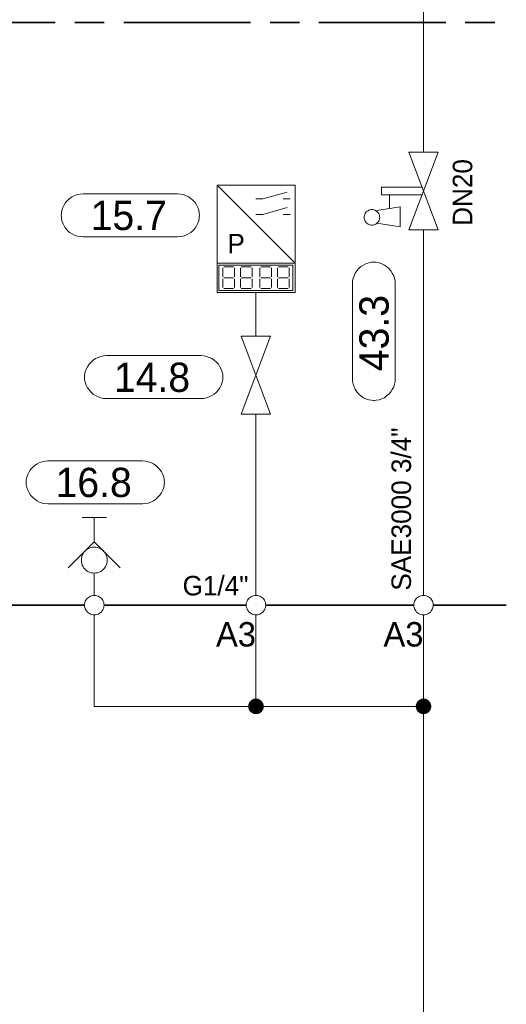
# Model space of a CAD drawing. Header units: millimetres. Extents: x 0 to 203, y 0 to 47.
# Tile 69 of 196: x 11.35 to 13.32, y 33.04 to 37.01. Entities that reach past the tile are written whole.
import ezdxf

# ---------------------------------------------------------------- set-up
doc = ezdxf.new("R2010")
doc.units = ezdxf.units.MM
for name, color, linetype in [('PDF_Geomertry', 7, 'Continuous'), ('PDF_Solid Fills', 7, 'Continuous'), ('PDF_Text', 7, 'Continuous')]:
    doc.layers.add(name, color=color, linetype=linetype)
doc.styles.add('PDF Arial', font='txt')

msp = doc.modelspace()

# ---------------------------------------------------------------- hatches: boundary and pattern name
at = {"layer": 'PDF_Solid Fills', "transparency": 33554559}
for points in [[(12.3057, 34.2451), (12.2868, 34.2701), (12.2904, 34.2721)], [(12.3057, 34.2451), (12.2904, 34.2721), (12.2938, 34.2743)], [(12.3057, 34.2451), (12.2938, 34.2743), (12.2974, 34.2757)], [(12.3057, 34.2451), (12.2974, 34.2757), (12.3015, 34.2763)], [(12.3057, 34.2451), (12.3015, 34.2763), (12.3057, 34.2763)], [(12.3057, 34.2451), (12.3099, 34.2763), (12.314, 34.2757)], [(12.3057, 34.2451), (12.3057, 34.2763), (12.3099, 34.2763)], [(12.3057, 34.2451), (12.314, 34.2757), (12.3182, 34.2743)], [(12.3057, 34.2451), (12.3182, 34.2743), (12.3215, 34.2721)], [(12.3057, 34.2451), (12.3215, 34.2721), (12.3251, 34.2701)], [(12.9812, 34.2451), (12.9626, 34.2701), (12.966, 34.2721)], [(12.9812, 34.2451), (12.966, 34.2721), (12.9696, 34.2743)], [(12.9812, 34.2451), (12.9696, 34.2743), (12.9737, 34.2757)], [(12.9812, 34.2451), (12.9737, 34.2757), (12.9771, 34.2763)], [(12.9812, 34.2451), (12.9771, 34.2763), (12.9812, 34.2763)], [(12.9812, 34.2451), (12.9854, 34.2763), (12.9896, 34.2757)], [(12.9812, 34.2451), (12.9812, 34.2763), (12.9854, 34.2763)], [(12.9812, 34.2451), (12.9896, 34.2757), (12.9937, 34.2743)], [(12.9812, 34.2451), (12.9937, 34.2743), (12.9974, 34.2721)], [(12.9812, 34.2451), (12.9974, 34.2721), (13.0007, 34.2701)], [(12.3057, 34.2451), (12.2743, 34.2493), (12.2751, 34.2535)], [(12.3057, 34.2451), (12.2743, 34.2451), (12.2743, 34.2493)], [(12.3057, 34.2451), (12.2743, 34.241), (12.2743, 34.2451)], [(12.3057, 34.2451), (12.2751, 34.2368), (12.2743, 34.241)], [(12.3057, 34.2451), (12.2751, 34.2535), (12.2765, 34.2568)], [(12.3057, 34.2451), (12.2765, 34.2326), (12.2751, 34.2368)], [(12.3057, 34.2451), (12.2765, 34.2568), (12.2785, 34.2604)], [(12.3057, 34.2451), (12.2785, 34.229), (12.2765, 34.2326)], [(12.3057, 34.2451), (12.2785, 34.2604), (12.2807, 34.2638)], [(12.3057, 34.2451), (12.2807, 34.2257), (12.2785, 34.229)], [(12.3057, 34.2451), (12.2807, 34.2638), (12.2835, 34.2674)], [(12.3057, 34.2451), (12.2835, 34.2229), (12.2807, 34.2257)], [(12.3057, 34.2451), (12.2835, 34.2674), (12.2868, 34.2701)], [(12.3057, 34.2451), (12.2868, 34.2201), (12.2835, 34.2229)], [(12.3057, 34.2451), (12.2904, 34.2179), (12.2868, 34.2201)], [(12.3057, 34.2451), (12.2938, 34.216), (12.2904, 34.2179)], [(12.3057, 34.2451), (12.2974, 34.2146), (12.2938, 34.216)], [(12.3057, 34.2451), (12.3015, 34.2138), (12.2974, 34.2146)], [(12.3057, 34.2451), (12.3057, 34.2138), (12.3015, 34.2138)], [(12.3057, 34.2451), (12.3251, 34.2701), (12.3279, 34.2674)], [(12.3057, 34.2451), (12.3279, 34.2674), (12.3307, 34.2638)], [(12.3057, 34.2451), (12.3307, 34.2638), (12.3326, 34.2604)], [(12.3057, 34.2451), (12.3326, 34.2604), (12.3349, 34.2568)], [(12.3057, 34.2451), (12.3349, 34.2568), (12.3363, 34.2535)], [(12.3057, 34.2451), (12.3363, 34.2535), (12.3368, 34.2493)], [(12.3057, 34.2451), (12.3368, 34.2493), (12.3368, 34.2451)], [(12.3057, 34.2451), (12.3099, 34.2138), (12.3057, 34.2138)], [(12.3057, 34.2451), (12.314, 34.2146), (12.3099, 34.2138)], [(12.3057, 34.2451), (12.3182, 34.216), (12.314, 34.2146)], [(12.3057, 34.2451), (12.3215, 34.2179), (12.3182, 34.216)], [(12.3057, 34.2451), (12.3251, 34.2201), (12.3215, 34.2179)], [(12.3057, 34.2451), (12.3279, 34.2229), (12.3251, 34.2201)], [(12.3057, 34.2451), (12.3307, 34.2257), (12.3279, 34.2229)], [(12.3057, 34.2451), (12.3326, 34.229), (12.3307, 34.2257)], [(12.3057, 34.2451), (12.3349, 34.2326), (12.3326, 34.229)], [(12.3057, 34.2451), (12.3363, 34.2368), (12.3349, 34.2326)], [(12.3057, 34.2451), (12.3368, 34.241), (12.3363, 34.2368)], [(12.3057, 34.2451), (12.3368, 34.2451), (12.3368, 34.241)], [(12.9812, 34.2451), (12.9501, 34.2493), (12.9515, 34.2535)], [(12.9812, 34.2451), (12.9501, 34.2451), (12.9501, 34.2493)], [(12.9812, 34.2451), (12.9501, 34.241), (12.9501, 34.2451)], [(12.9812, 34.2451), (12.9515, 34.2368), (12.9501, 34.241)], [(12.9812, 34.2451), (12.9515, 34.2535), (12.9529, 34.2568)], [(12.9812, 34.2451), (12.9529, 34.2326), (12.9515, 34.2368)], [(12.9812, 34.2451), (12.9529, 34.2568), (12.9543, 34.2604)], [(12.9812, 34.2451), (12.9543, 34.229), (12.9529, 34.2326)], [(12.9812, 34.2451), (12.9543, 34.2604), (12.9562, 34.2638)], [(12.9812, 34.2451), (12.9562, 34.2257), (12.9543, 34.229)], [(12.9812, 34.2451), (12.9562, 34.2638), (12.959, 34.2674)], [(12.9812, 34.2451), (12.959, 34.2229), (12.9562, 34.2257)], [(12.9812, 34.2451), (12.959, 34.2674), (12.9626, 34.2701)], [(12.9812, 34.2451), (12.9626, 34.2201), (12.959, 34.2229)], [(12.9812, 34.2451), (12.966, 34.2179), (12.9626, 34.2201)], [(12.9812, 34.2451), (12.9696, 34.216), (12.966, 34.2179)], [(12.9812, 34.2451), (12.9737, 34.2146), (12.9696, 34.216)], [(12.9812, 34.2451), (12.9771, 34.2138), (12.9737, 34.2146)], [(12.9812, 34.2451), (12.9812, 34.2138), (12.9771, 34.2138)], [(12.9812, 34.2451), (13.0007, 34.2701), (13.0035, 34.2674)], [(12.9812, 34.2451), (13.0035, 34.2674), (13.0063, 34.2638)], [(12.9812, 34.2451), (13.0063, 34.2638), (13.009, 34.2604)], [(12.9812, 34.2451), (13.009, 34.2604), (13.0104, 34.2568)], [(12.9812, 34.2451), (13.0104, 34.2568), (13.0118, 34.2535)], [(12.9812, 34.2451), (13.0118, 34.2535), (13.0126, 34.2493)], [(12.9812, 34.2451), (13.0126, 34.2493), (13.0132, 34.2451)], [(12.9812, 34.2451), (12.9854, 34.2138), (12.9812, 34.2138)], [(12.9812, 34.2451), (12.9896, 34.2146), (12.9854, 34.2138)], [(12.9812, 34.2451), (12.9937, 34.216), (12.9896, 34.2146)], [(12.9812, 34.2451), (12.9974, 34.2179), (12.9937, 34.216)], [(12.9812, 34.2451), (13.0007, 34.2201), (12.9974, 34.2179)], [(12.9812, 34.2451), (13.0035, 34.2229), (13.0007, 34.2201)], [(12.9812, 34.2451), (13.0063, 34.2257), (13.0035, 34.2229)], [(12.9812, 34.2451), (13.009, 34.229), (13.0063, 34.2257)], [(12.9812, 34.2451), (13.0104, 34.2326), (13.009, 34.229)], [(12.9812, 34.2451), (13.0118, 34.2368), (13.0104, 34.2326)], [(12.9812, 34.2451), (13.0126, 34.241), (13.0118, 34.2368)], [(12.9812, 34.2451), (13.0132, 34.2451), (13.0126, 34.241)]]:
    msp.add_hatch(color=256, dxfattribs=at).paths.add_polyline_path(points)

# ---------------------------------------------------------------- linework, layer by layer
at = {"layer": 'PDF_Geomertry', "lineweight": 15}
for points in [[(12.9812, 37.5415), (12.9812, 36.4804)], [(12.1487, 36.0326), (12.1487, 35.9146), (12.4632, 35.9146), (12.4632, 36.0326), (12.1487, 36.3471)], [(12.9737, 36.3076), (12.8126, 36.3076), (12.8126, 36.3396), (12.9737, 36.3396)], [(12.3057, 36.2924), (12.3335, 36.2924), (12.4312, 36.3193)], [(12.8437, 36.2526), (12.8437, 36.3076)], [(12.3057, 36.229), (12.3335, 36.229), (12.4312, 36.2568)], [(12.416, 36.2924), (12.4432, 36.2924)], [(12.7932, 36.1938), (12.8876, 36.1785), (12.8876, 36.2604), (12.7932, 36.2451)], [(12.416, 36.229), (12.4432, 36.229)], [(12.9812, 36.1665), (12.9812, 34.6929)], [(12.1724, 35.9776), (12.1724, 36.0132)], [(12.1757, 36.0174), (12.2154, 36.0174)], [(12.2196, 36.0132), (12.2196, 35.9776)], [(12.2432, 35.9776), (12.2432, 36.0132)], [(12.2465, 36.0174), (12.2862, 36.0174)], [(12.2904, 36.0132), (12.2904, 35.9776)], [(12.3215, 35.9776), (12.3215, 36.0132)], [(12.3251, 36.0174), (12.3646, 36.0174)], [(12.3687, 36.0132), (12.3687, 35.9776)], [(12.3924, 35.9776), (12.3924, 36.0132)], [(12.396, 36.0174), (12.4354, 36.0174)], [(12.4396, 36.0132), (12.4396, 35.9776)], [(12.1724, 35.9346), (12.1724, 35.9701)], [(12.1757, 35.9735), (12.2154, 35.9735)], [(12.2196, 35.9701), (12.2196, 35.9346)], [(12.2432, 35.9346), (12.2432, 35.9701)], [(12.2465, 35.9735), (12.2862, 35.9735)], [(12.2904, 35.9701), (12.2904, 35.9346)], [(12.3215, 35.9346), (12.3215, 35.9701)], [(12.3251, 35.9735), (12.3646, 35.9735)], [(12.3687, 35.9701), (12.3687, 35.9346)], [(12.3924, 35.9346), (12.3924, 35.9701)], [(12.396, 35.9735), (12.4354, 35.9735)], [(12.4396, 35.9701), (12.4396, 35.9346)], [(12.2154, 35.9304), (12.1757, 35.9304)], [(12.2862, 35.9304), (12.2465, 35.9304)], [(12.3057, 35.9146), (12.3057, 35.7382)], [(12.3646, 35.9304), (12.3251, 35.9304)], [(12.4354, 35.9304), (12.396, 35.9304)], [(12.3057, 35.4235), (12.3057, 34.6929)], [(11.6043, 35.0068), (11.7029, 35.0068)], [(11.6535, 34.909), (11.6535, 35.0068)], [(11.7585, 34.804), (11.6535, 34.909), (11.5487, 34.804)], [(11.6535, 34.7826), (11.6535, 34.7521), (11.6535, 34.6929)], [(11.6535, 34.6146), (11.6535, 34.2451), (12.3057, 34.2451), (12.9812, 34.2451)], [(12.3057, 34.6146), (12.3057, 34.2451)], [(12.9812, 34.6146), (12.9812, 34.2451), (12.9812, 32.6299)]]:
    msp.add_lwpolyline(points, dxfattribs=at)
at = {"layer": 'PDF_Geomertry', "lineweight": 35}
for points in [[(10.9849, 37.0035), (11.4965, 37.0035)], [(11.5757, 37.0035), (11.6938, 37.0035)], [(11.7724, 37.0035), (12.284, 37.0035)], [(12.3632, 37.0035), (12.4812, 37.0035)], [(12.5599, 37.0035), (13.0715, 37.0035)], [(13.1501, 37.0035), (13.2688, 37.0035)], [(11.1229, 34.6535), (11.614, 34.6535)], [(11.6932, 34.6535), (12.2668, 34.6535)], [(12.3451, 34.6535), (12.9424, 34.6535)], [(13.021, 34.6535), (13.3154, 34.6535)]]:
    msp.add_lwpolyline(points, dxfattribs=at)
at = {"layer": 'PDF_Geomertry', "lineweight": 15}
for points in [[(12.9224, 36.1665), (13.0404, 36.4804), (12.9224, 36.4804), (13.0404, 36.1665), (12.9224, 36.1665)], [(12.1487, 36.0326), (12.4632, 36.0326), (12.4632, 36.3471), (12.1487, 36.3471), (12.1487, 36.0326)], [(11.9896, 36.3118), (12.0007, 36.311), (12.0126, 36.309), (12.0229, 36.3049), (12.0335, 36.2999), (12.0432, 36.2938), (12.0521, 36.286), (12.0599, 36.2771), (12.066, 36.2674), (12.071, 36.2568), (12.0751, 36.2465), (12.0771, 36.2346), (12.0779, 36.2235), (12.0779, 36.2271), (12.0771, 36.216), (12.0751, 36.204), (12.071, 36.1938), (12.066, 36.1832), (12.0599, 36.1735), (12.0521, 36.1646), (12.0432, 36.1568), (12.0335, 36.1507), (12.0229, 36.1457), (12.0126, 36.1415), (12.0007, 36.1396), (11.9896, 36.1388), (11.6085, 36.1388), (11.5965, 36.1396), (11.5854, 36.1415), (11.5743, 36.1457), (11.564, 36.1507), (11.5543, 36.1568), (11.546, 36.1646), (11.5382, 36.1735), (11.5321, 36.1832), (11.5265, 36.1938), (11.5229, 36.204), (11.521, 36.216), (11.5201, 36.2271), (11.5201, 36.2235), (11.521, 36.2346), (11.5229, 36.2465), (11.5265, 36.2568), (11.5321, 36.2674), (11.5382, 36.2771), (11.546, 36.286), (11.5543, 36.2938), (11.564, 36.2999), (11.5743, 36.3049), (11.5854, 36.309), (11.5965, 36.311), (11.6085, 36.3118), (11.9896, 36.3118)], [(12.8049, 36.2174), (12.8043, 36.2215), (12.8035, 36.2257), (12.8021, 36.229), (12.8007, 36.2332), (12.7979, 36.2368), (12.7951, 36.2396), (12.7924, 36.2424), (12.789, 36.2443), (12.7854, 36.2465), (12.7812, 36.2479), (12.7771, 36.2485), (12.7729, 36.2485), (12.7696, 36.2485), (12.7654, 36.2479), (12.7612, 36.2465), (12.7576, 36.2443), (12.7543, 36.2424), (12.7507, 36.2396), (12.7487, 36.2368), (12.746, 36.2332), (12.7446, 36.229), (12.7432, 36.2257), (12.7424, 36.2215), (12.7418, 36.2174), (12.7424, 36.2132), (12.7432, 36.209), (12.7446, 36.2054), (12.746, 36.2021), (12.7487, 36.1985), (12.7507, 36.1951), (12.7543, 36.1924), (12.7576, 36.1901), (12.7612, 36.1882), (12.7654, 36.1868), (12.7696, 36.186), (12.7729, 36.186), (12.7771, 36.186), (12.7812, 36.1868), (12.7854, 36.1882), (12.789, 36.1901), (12.7924, 36.1924), (12.7951, 36.1951), (12.7979, 36.1985), (12.8007, 36.2021), (12.8021, 36.2054), (12.8035, 36.209), (12.8043, 36.2132), (12.8049, 36.2174)], [(12.1562, 36.0249), (12.4549, 36.0249), (12.4549, 35.9229), (12.1562, 35.9229), (12.1562, 36.0249)], [(12.7793, 36.0368), (12.791, 36.036), (12.8021, 36.034), (12.8132, 36.0299), (12.8237, 36.0249), (12.8326, 36.0187), (12.8418, 36.011), (12.8493, 36.0021), (12.8557, 35.9924), (12.8612, 35.9818), (12.8646, 35.9715), (12.8668, 35.9596), (12.8674, 35.9485), (12.8674, 35.5674), (12.8668, 35.5554), (12.8646, 35.5443), (12.8612, 35.5332), (12.8557, 35.5229), (12.8493, 35.5132), (12.8418, 35.5049), (12.8326, 35.4971), (12.8237, 35.4901), (12.8132, 35.4854), (12.8021, 35.4818), (12.791, 35.4799), (12.7793, 35.4785), (12.7835, 35.4785), (12.7715, 35.4799), (12.7604, 35.4818), (12.7493, 35.4854), (12.739, 35.4901), (12.7293, 35.4971), (12.721, 35.5049), (12.7132, 35.5132), (12.7062, 35.5229), (12.7015, 35.5332), (12.6979, 35.5443), (12.6951, 35.5554), (12.6946, 35.5674), (12.6946, 35.9485), (12.6951, 35.9596), (12.6979, 35.9715), (12.7015, 35.9818), (12.7062, 35.9924), (12.7132, 36.0021), (12.721, 36.011), (12.7293, 36.0187), (12.739, 36.0249), (12.7493, 36.0299), (12.7604, 36.034), (12.7715, 36.036), (12.7835, 36.0368), (12.7793, 36.0368)], [(12.2465, 35.4235), (12.3646, 35.7382), (12.2465, 35.7382), (12.3646, 35.4235), (12.2465, 35.4235)], [(12.084, 35.6596), (12.0951, 35.659), (12.1062, 35.6563), (12.1174, 35.6526), (12.1279, 35.6479), (12.1376, 35.641), (12.1465, 35.6332), (12.1543, 35.6249), (12.1604, 35.6151), (12.1654, 35.6049), (12.1688, 35.5937), (12.1715, 35.5826), (12.1724, 35.5707), (12.1724, 35.5749), (12.1715, 35.5632), (12.1688, 35.5521), (12.1654, 35.541), (12.1604, 35.5304), (12.1543, 35.5215), (12.1465, 35.5124), (12.1376, 35.5049), (12.1279, 35.4985), (12.1174, 35.4929), (12.1062, 35.4896), (12.0951, 35.4874), (12.084, 35.4868), (11.7029, 35.4868), (11.691, 35.4874), (11.6799, 35.4896), (11.6688, 35.4929), (11.6585, 35.4985), (11.6487, 35.5049), (11.6404, 35.5124), (11.6326, 35.5215), (11.6257, 35.5304), (11.621, 35.541), (11.6174, 35.5521), (11.6146, 35.5632), (11.614, 35.5749), (11.614, 35.5707), (11.6146, 35.5826), (11.6174, 35.5937), (11.621, 35.6049), (11.6257, 35.6151), (11.6326, 35.6249), (11.6404, 35.6332), (11.6487, 35.641), (11.6585, 35.6479), (11.6688, 35.6526), (11.6799, 35.6563), (11.691, 35.659), (11.7029, 35.6596), (12.084, 35.6596)], [(11.8479, 35.2354), (11.8599, 35.2346), (11.871, 35.2318), (11.8821, 35.2285), (11.8924, 35.2235), (11.9021, 35.2165), (11.9104, 35.209), (11.9182, 35.2007), (11.9243, 35.191), (11.9299, 35.1804), (11.9335, 35.1693), (11.9354, 35.1582), (11.9363, 35.1465), (11.9363, 35.1507), (11.9354, 35.1388), (11.9335, 35.1276), (11.9299, 35.1165), (11.9243, 35.1063), (11.9182, 35.0965), (11.9104, 35.0882), (11.9021, 35.0804), (11.8924, 35.0743), (11.8821, 35.0688), (11.871, 35.0651), (11.8599, 35.0632), (11.8479, 35.0624), (11.4668, 35.0624), (11.4557, 35.0632), (11.4438, 35.0651), (11.4326, 35.0688), (11.4229, 35.0743), (11.4132, 35.0804), (11.4043, 35.0882), (11.3965, 35.0965), (11.3904, 35.1063), (11.3854, 35.1165), (11.3813, 35.1276), (11.3793, 35.1388), (11.3785, 35.1507), (11.3785, 35.1465), (11.3793, 35.1582), (11.3813, 35.1693), (11.3854, 35.1804), (11.3904, 35.191), (11.3965, 35.2007), (11.4043, 35.209), (11.4132, 35.2165), (11.4229, 35.2235), (11.4326, 35.2285), (11.4438, 35.2318), (11.4557, 35.2346), (11.4668, 35.2354), (11.8479, 35.2354)], [(11.7057, 34.8346), (11.7057, 34.8415), (11.7043, 34.8485), (11.7021, 34.8549), (11.6987, 34.861), (11.6951, 34.8665), (11.6904, 34.8721), (11.6854, 34.8763), (11.6799, 34.8804), (11.6737, 34.8832), (11.6668, 34.8854), (11.6604, 34.8868), (11.6535, 34.8874), (11.6465, 34.8868), (11.6396, 34.8854), (11.6335, 34.8832), (11.6271, 34.8804), (11.6215, 34.8763), (11.6168, 34.8721), (11.6118, 34.8665), (11.6085, 34.861), (11.6049, 34.8549), (11.6029, 34.8485), (11.6015, 34.8415), (11.6015, 34.8346), (11.6015, 34.8276), (11.6029, 34.8215), (11.6049, 34.8146), (11.6085, 34.809), (11.6118, 34.8026), (11.6168, 34.7979), (11.6215, 34.7929), (11.6271, 34.7896), (11.6335, 34.7868), (11.6396, 34.784), (11.6465, 34.7832), (11.6535, 34.7826), (11.6604, 34.7832), (11.6668, 34.784), (11.6737, 34.7868), (11.6799, 34.7896), (11.6854, 34.7929), (11.6904, 34.7979), (11.6951, 34.8026), (11.6987, 34.809), (11.7021, 34.8146), (11.7043, 34.8215), (11.7057, 34.8276), (11.7057, 34.8346)], [(11.6932, 34.6535), (11.6924, 34.659), (11.6918, 34.6638), (11.6896, 34.6688), (11.6876, 34.6735), (11.6849, 34.6776), (11.6812, 34.6813), (11.6771, 34.6846), (11.6729, 34.6874), (11.6688, 34.6901), (11.664, 34.6915), (11.6585, 34.6924), (11.6535, 34.6929), (11.6487, 34.6924), (11.6432, 34.6915), (11.6382, 34.6901), (11.634, 34.6874), (11.6299, 34.6846), (11.6257, 34.6813), (11.6224, 34.6776), (11.6196, 34.6735), (11.6174, 34.6688), (11.6154, 34.6638), (11.6146, 34.659), (11.614, 34.6535), (11.6146, 34.6485), (11.6154, 34.6437), (11.6174, 34.6388), (11.6196, 34.634), (11.6224, 34.6299), (11.6257, 34.6257), (11.6299, 34.6221), (11.634, 34.6193), (11.6382, 34.6174), (11.6432, 34.616), (11.6487, 34.6146), (11.6535, 34.6146), (11.6585, 34.6146), (11.664, 34.616), (11.6688, 34.6174), (11.6729, 34.6193), (11.6771, 34.6221), (11.6812, 34.6257), (11.6849, 34.6299), (11.6876, 34.634), (11.6896, 34.6388), (11.6918, 34.6437), (11.6924, 34.6485), (11.6932, 34.6535)], [(12.3451, 34.6535), (12.3446, 34.659), (12.3437, 34.6638), (12.3418, 34.6688), (12.3396, 34.6735), (12.3368, 34.6776), (12.3335, 34.6813), (12.3299, 34.6846), (12.3251, 34.6874), (12.321, 34.6901), (12.316, 34.6915), (12.3113, 34.6924), (12.3057, 34.6929), (12.3007, 34.6924), (12.296, 34.6915), (12.291, 34.6901), (12.2862, 34.6874), (12.2821, 34.6846), (12.2779, 34.6813), (12.2743, 34.6776), (12.2715, 34.6735), (12.2696, 34.6688), (12.2682, 34.6638), (12.2668, 34.659), (12.2668, 34.6535), (12.2668, 34.6485), (12.2682, 34.6437), (12.2696, 34.6388), (12.2715, 34.634), (12.2743, 34.6299), (12.2779, 34.6257), (12.2821, 34.6221), (12.2862, 34.6193), (12.291, 34.6174), (12.296, 34.616), (12.3007, 34.6146), (12.3057, 34.6146), (12.3113, 34.6146), (12.316, 34.616), (12.321, 34.6174), (12.3251, 34.6193), (12.3299, 34.6221), (12.3335, 34.6257), (12.3368, 34.6299), (12.3396, 34.634), (12.3418, 34.6388), (12.3437, 34.6437), (12.3446, 34.6485), (12.3451, 34.6535)], [(13.021, 34.6535), (13.0201, 34.659), (13.0196, 34.6638), (13.0182, 34.6688), (13.0154, 34.6735), (13.0126, 34.6776), (13.009, 34.6813), (13.0057, 34.6846), (13.0015, 34.6874), (12.9965, 34.6901), (12.9918, 34.6915), (12.9868, 34.6924), (12.9812, 34.6929), (12.9765, 34.6924), (12.9715, 34.6915), (12.9668, 34.6901), (12.9618, 34.6874), (12.9576, 34.6846), (12.9535, 34.6813), (12.9501, 34.6776), (12.9474, 34.6735), (12.9451, 34.6688), (12.9438, 34.6638), (12.9424, 34.659), (12.9424, 34.6535), (12.9424, 34.6485), (12.9438, 34.6437), (12.9451, 34.6388), (12.9474, 34.634), (12.9501, 34.6299), (12.9535, 34.6257), (12.9576, 34.6221), (12.9618, 34.6193), (12.9668, 34.6174), (12.9715, 34.616), (12.9765, 34.6146), (12.9812, 34.6146), (12.9868, 34.6146), (12.9918, 34.616), (12.9965, 34.6174), (13.0015, 34.6193), (13.0057, 34.6221), (13.009, 34.6257), (13.0126, 34.6299), (13.0154, 34.634), (13.0182, 34.6388), (13.0196, 34.6437), (13.0201, 34.6485), (13.021, 34.6535)]]:
    msp.add_lwpolyline(points, close=True, dxfattribs=at)
at = {"layer": 'PDF_Geomertry', "lineweight": 0}
for points in [[(12.2904, 34.2451), (12.2904, 34.2429), (12.2904, 34.241), (12.291, 34.2388), (12.2924, 34.2368), (12.2932, 34.2354), (12.2946, 34.234), (12.296, 34.2326), (12.2979, 34.2313), (12.3001, 34.2304), (12.3015, 34.2299), (12.3035, 34.229), (12.3057, 34.229), (12.3076, 34.229), (12.3099, 34.2299), (12.3118, 34.2304), (12.314, 34.2313), (12.3154, 34.2326), (12.3168, 34.234), (12.3182, 34.2354), (12.3196, 34.2368), (12.3201, 34.2388), (12.321, 34.241), (12.3215, 34.2429), (12.3215, 34.2451), (12.3215, 34.2471), (12.321, 34.2493), (12.3201, 34.2507), (12.3196, 34.2526), (12.3182, 34.2549), (12.3168, 34.2563), (12.3154, 34.2576), (12.314, 34.2582), (12.3118, 34.2596), (12.3099, 34.2604), (12.3076, 34.2604), (12.3057, 34.2604), (12.3035, 34.2604), (12.3015, 34.2604), (12.3001, 34.2596), (12.2979, 34.2582), (12.296, 34.2576), (12.2946, 34.2563), (12.2932, 34.2549), (12.2924, 34.2526), (12.291, 34.2507), (12.2904, 34.2493), (12.2904, 34.2471), (12.2904, 34.2451)], [(12.966, 34.2451), (12.966, 34.2429), (12.9668, 34.241), (12.9668, 34.2388), (12.9682, 34.2368), (12.9687, 34.2354), (12.9701, 34.234), (12.9724, 34.2326), (12.9737, 34.2313), (12.9757, 34.2304), (12.9779, 34.2299), (12.9793, 34.229), (12.9812, 34.229), (12.9835, 34.229), (12.9854, 34.2299), (12.9876, 34.2304), (12.9896, 34.2313), (12.991, 34.2326), (12.9924, 34.234), (12.9937, 34.2354), (12.9951, 34.2368), (12.996, 34.2388), (12.9965, 34.241), (12.9974, 34.2429), (12.9974, 34.2451), (12.9974, 34.2471), (12.9965, 34.2493), (12.996, 34.2507), (12.9951, 34.2526), (12.9937, 34.2549), (12.9924, 34.2563), (12.991, 34.2576), (12.9896, 34.2582), (12.9876, 34.2596), (12.9854, 34.2604), (12.9835, 34.2604), (12.9812, 34.2604), (12.9793, 34.2604), (12.9779, 34.2604), (12.9757, 34.2596), (12.9737, 34.2582), (12.9724, 34.2576), (12.9701, 34.2563), (12.9687, 34.2549), (12.9682, 34.2526), (12.9668, 34.2507), (12.9668, 34.2493), (12.966, 34.2471), (12.966, 34.2451)]]:
    msp.add_lwpolyline(points, close=True, dxfattribs=at)

# ---------------------------------------------------------------- texts
at = {"layer": 'PDF_Text', "attachment_point": 7, "rotation": 90, "style": 'PDF Arial'}
for s, insert, char_height in [('DN20', (13.1793, 36.1832), 0.07874), ('43.3', (12.8425, 35.5971), 0.11811), ('SAE3000 3/4"', (12.9321, 34.7118), 0.07874)]:
    msp.add_mtext(s, dxfattribs=dict(at, insert=insert, char_height=char_height))
at = {"layer": 'PDF_Text', "attachment_point": 7, "style": 'PDF Arial'}
for s, insert, char_height in [('15.7', (11.639, 36.1645), 0.11811), ('P', (12.1904, 36.0721), 0.0787), ('14.8', (11.7326, 35.5117), 0.11811), ('16.8', (11.4974, 35.0876), 0.11811), ('G1/4"', (12.0099, 34.6916), 0.07874), ('A3', (12.1446, 34.4851), 0.09843), ('A3', (12.8201, 34.4851), 0.09843)]:
    msp.add_mtext(s, dxfattribs=dict(at, insert=insert, char_height=char_height))

doc.saveas('drawing.dxf')
